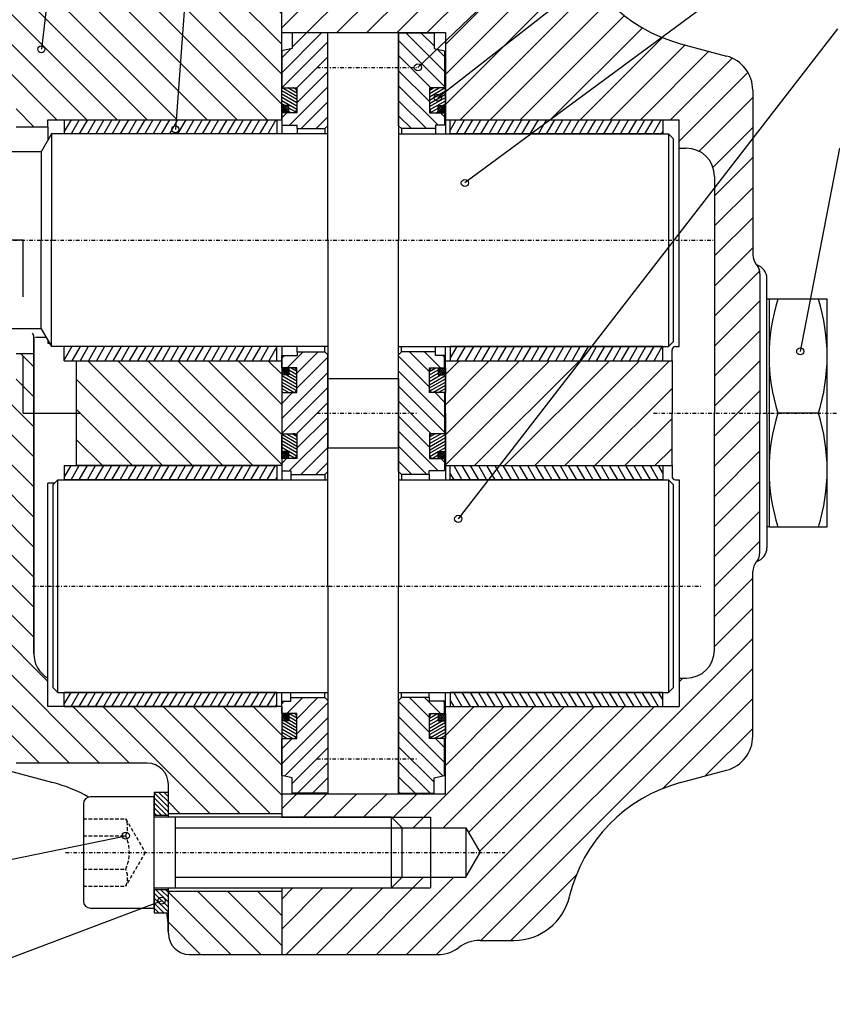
# Model space of a CAD drawing. Extents: x -297 to 297, y -210 to 210.
# Tile 10 of 12: x -21 to 94, y -16 to 123. Entities that reach past the tile are written whole.
import ezdxf

# ---------------------------------------------------------------- set-up
doc = ezdxf.new("R2010")
doc.units = 0
doc.linetypes.add('DASHDOT', pattern=[1, 0.5, -0.25, 0, -0.25])
doc.linetypes.add('DASHED', pattern=[0.75, 0.5, -0.25])
for name, color, linetype in [('AXES', 7, 'CONTINUOUS'), ('CORPS', 7, 'CONTINUOUS'), ('COUPES', 7, 'CONTINUOUS'), ('FLASQU', 7, 'CONTINUOUS'), ('JOINTS', 7, 'CONTINUOUS'), ('LUNETT', 7, 'CONTINUOUS'), ('PALIER', 7, 'CONTINUOUS'), ('ROU_14', 7, 'CONTINUOUS'), ('ROU_15', 7, 'CONTINUOUS'), ('STANDA', 7, 'CONTINUOUS')]:
    doc.layers.add(name, color=color, linetype=linetype)

# ---------------------------------------------------------------- blocks, each defined once
blk = doc.blocks.new('*X1055')
at = {"layer": 'CORPS', "color": 4, "linetype": 'CONTINUOUS'}
for p, q in [((16, 138.95), (21.05, 144)), ((16, 143.19), (16.81, 144)), ((19.29, 138), (25.29, 144)), ((23.53, 138), (29.53, 144)), ((27.77, 138), (33.78, 144)), ((29.47, 135.46), (38.02, 144)), ((19.55, 121.3), (41.15, 142.89)), ((23.79, 121.3), (44.5, 142)), ((28.03, 121.3), (48.74, 142)), ((32.28, 121.3), (52.22, 141.24)), ((36.52, 121.3), (54.67, 139.45)), ((39.1, 119.64), (56.3, 136.83)), ((39.1, 115.4), (57.29, 133.59)), ((39.1, 111.16), (58.59, 130.65)), ((16, 121.99), (24.01, 130)), ((16, 126.23), (19.77, 130)), ((41.18, 109), (60.23, 128.04)), ((45.42, 109), (62.16, 125.73)), ((49.66, 109), (64.39, 123.71)), ((53.91, 109), (66.91, 121.99)), ((58.15, 109), (69.75, 120.6)), ((62.39, 109), (72.95, 119.56)), ((66.63, 109), (76.3, 118.66)), ((70.87, 109), (79.58, 117.7)), ((72.1, 105.99), (81.81, 115.69)), ((74.92, 104.56), (82.5, 112.14)), ((76.88, 102.29), (82.5, 107.9)), ((77.1, 98.26), (82.5, 103.66)), ((77.1, 94.02), (82.5, 99.42)), ((77.1, 89.78), (82.5, 95.18)), ((77.1, 85.54), (82.5, 90.94)), ((77.1, 81.3), (83.48, 87.69)), ((77.1, 77.06), (83.5, 83.46)), ((77.1, 72.82), (83.5, 79.22)), ((77.1, 68.58), (83.5, 74.98)), ((77.1, 64.34), (83.5, 70.74)), ((77.1, 60.1), (83.5, 66.5)), ((77.1, 55.86), (83.5, 62.26)), ((77.1, 51.62), (83.5, 58.02)), ((77.1, 47.38), (83.5, 53.78)), ((77.1, 43.14), (83.5, 49.54)), ((77.1, 38.9), (82.5, 44.3)), ((77.1, 34.66), (82.5, 40.06)), ((37.86, -8.8), (82.5, 35.82)), ((44.1, -6.8), (82.5, 31.58)), ((72.1, 29.67), (72.63, 30.2)), ((69.76, 14.6), (82.5, 27.34)), ((33.62, -8.8), (68.63, 26.2)), ((34.56, 9.1), (51.66, 26.2)), ((38.8, 9.1), (55.91, 26.2)), ((39.1, 17.88), (47.42, 26.2)), ((39.1, 22.12), (43.18, 26.2)), ((42.38, 8.44), (60.15, 26.2)), ((43.93, 5.75), (64.39, 26.2)), ((75.8, 16.41), (82.5, 23.1)), ((16, 11.75), (18.15, 13.9)), ((19.09, 10.6), (22.39, 13.9)), ((23.33, 10.6), (26.63, 13.9)), ((27.57, 10.6), (30.87, 13.9)), ((31.66, 10.44), (35.12, 13.9)), ((25.13, -8.8), (36.04, 2.1)), ((29.37, -8.8), (40.28, 2.1)), ((48.34, -6.8), (57.61, 2.46)), ((16, -5.21), (21.81, 0.6)), ((16, -0.97), (17.57, 0.6)), ((16.65, -8.8), (26.05, 0.6)), ((20.89, -8.8), (30.29, 0.6))]:
    blk.add_line(p, q, dxfattribs=at)
blk = doc.blocks.new('*X1112')
at = {"layer": 'CORPS', "color": 4, "linetype": 'CONTINUOUS'}
for p, q in [((39.1, 60.31), (53.79, 75)), ((39.1, 64.55), (49.55, 75)), ((39.1, 68.79), (45.31, 75)), ((39.1, 73.04), (41.06, 75)), ((43.23, 60.2), (58.03, 75)), ((47.47, 60.2), (62.27, 75)), ((51.72, 60.2), (66.52, 75)), ((55.96, 60.2), (70.76, 75)), ((60.2, 60.2), (71.1, 71.1)), ((64.44, 60.2), (71.1, 66.86)), ((68.68, 60.2), (71.1, 62.62))]:
    blk.add_line(p, q, dxfattribs=at)
blk = doc.blocks.new('*X1555')
at = {"layer": 'LUNETT', "color": 4, "linetype": 'CONTINUOUS'}
for p, q in [((33.54, 121.25), (39, 115.8)), ((35.66, 121.25), (37.5, 119.42)), ((32.5, 120.17), (39, 113.68)), ((37.94, 118.98), (39, 117.92)), ((32.5, 118.05), (37.05, 113.5)), ((32.5, 115.93), (36.86, 111.57)), ((32.5, 113.81), (38.07, 108.25)), ((32.5, 111.69), (36.44, 107.75)), ((38.44, 110), (39, 109.44)), ((32.5, 109.57), (34.32, 107.75)), ((32.5, 75.65), (36.86, 71.29)), ((34.02, 76.25), (36.86, 73.41)), ((36.14, 76.25), (38.4, 74)), ((38.77, 75.75), (39, 75.52)), ((32.5, 73.53), (39, 67.04)), ((32.5, 71.41), (39, 64.92)), ((37.66, 70.5), (39, 69.16)), ((32.5, 69.29), (37.1, 64.7)), ((32.5, 67.17), (36.86, 62.81)), ((32.5, 65.05), (38.11, 59.45)), ((32.5, 62.93), (36.48, 58.95)), ((38.48, 61.2), (39, 60.68)), ((32.5, 60.81), (34.36, 58.95)), ((32.5, 26.89), (36.86, 22.53)), ((34.06, 27.45), (36.86, 24.65)), ((36.18, 27.45), (38.44, 25.2)), ((38.81, 26.95), (39, 26.76)), ((32.5, 24.77), (39, 18.28)), ((32.5, 22.65), (38.76, 16.4)), ((37.7, 21.7), (39, 20.4)), ((32.5, 20.53), (37.5, 15.54)), ((32.5, 18.41), (36.96, 13.95)), ((32.5, 16.29), (34.84, 13.95)), ((32.5, 14.17), (32.72, 13.95))]:
    blk.add_line(p, q, dxfattribs=at)
blk = doc.blocks.new('*X1747')
at = {"layer": 'LUNETT', "color": 4, "linetype": 'CONTINUOUS'}
for p, q in [((16, 115.62), (21.63, 121.25)), ((17.5, 119.24), (19.51, 121.25)), ((16, 113.5), (22.5, 120)), ((16, 117.74), (17.28, 119.02)), ((18.12, 113.5), (22.5, 117.88)), ((18.14, 111.4), (22.5, 115.76)), ((17.11, 108.25), (22.5, 113.64)), ((18.73, 107.75), (22.5, 111.52)), ((16, 109.26), (16.74, 110)), ((20.85, 107.75), (22.5, 109.4)), ((16, 75.34), (16.41, 75.75)), ((16.78, 74), (19.03, 76.25)), ((18.14, 73.24), (21.15, 76.25)), ((18.14, 71.12), (22.5, 75.48)), ((16, 66.86), (22.5, 73.36)), ((16, 64.74), (22.5, 71.24)), ((16, 68.98), (17.52, 70.5)), ((18.08, 64.7), (22.5, 69.12)), ((18.14, 62.64), (22.5, 67)), ((17.07, 59.45), (22.5, 64.88)), ((18.69, 58.95), (22.5, 62.76)), ((16, 60.5), (16.7, 61.2)), ((20.81, 58.95), (22.5, 60.64)), ((16, 26.58), (16.37, 26.95)), ((16.74, 25.2), (18.99, 27.45)), ((18.14, 24.48), (21.11, 27.45)), ((18.14, 22.36), (22.5, 26.72)), ((16, 18.1), (22.5, 24.6)), ((16.38, 16.37), (22.5, 22.48)), ((16, 20.22), (17.48, 21.7)), ((17.5, 15.36), (22.5, 20.36)), ((18.21, 13.95), (22.5, 18.24)), ((20.33, 13.95), (22.5, 16.12)), ((22.45, 13.95), (22.5, 14))]:
    blk.add_line(p, q, dxfattribs=at)
blk = doc.blocks.new('*X2171')
at = {"layer": 'FLASQU', "color": 4, "linetype": 'CONTINUOUS'}
for p, q in [((-82.44, 146), (-64.43, 128)), ((-78.2, 146), (-55.19, 123)), ((-73.95, 146), (-66.47, 138.52)), ((-69.61, 145.9), (-66.6, 142.89)), ((-84.5, 143.82), (-68.67, 128)), ((0.96, 143.2), (6.16, 138)), ((4.4, 144), (10.4, 138)), ((8.64, 144), (14.65, 138)), ((12.89, 144), (16, 140.89)), ((-84.5, 139.58), (-72.91, 128)), ((-0.3, 140.22), (3.24, 136.68)), ((-1.51, 137.19), (1.7, 133.98)), ((-84.5, 135.34), (-77.16, 128)), ((-62.98, 135.03), (-50.94, 123)), ((-58.71, 135), (-46.7, 123)), ((-54.46, 135), (-42.46, 123)), ((-3.09, 134.52), (16, 115.45)), ((-5, 132.19), (16, 111.21)), ((-93.19, 131.31), (-89.88, 128)), ((-89.64, 132), (-85.64, 128)), ((-85.4, 132), (-82.15, 128.75)), ((-45.22, 130), (-27.21, 112)), ((-40.98, 130), (-22.97, 112)), ((-36.74, 130), (-15.73, 109)), ((-7.23, 130.18), (13.97, 109)), ((5.68, 130), (16, 119.69)), ((9.92, 130), (14.1, 125.83)), ((14.17, 130), (16, 128.17)), ((-9.78, 128.5), (9.72, 109)), ((-12.7, 127.18), (5.48, 109)), ((-62, 125.57), (-59.43, 123)), ((-28.49, 126), (-11.49, 109)), ((-24.25, 126), (-7.24, 109)), ((-20.01, 126), (-3, 109)), ((-16.07, 126.3), (1.24, 109)), ((15.53, 124.4), (16, 123.93)), ((-39.5, 120.04), (-37.46, 118)), ((-34.5, 115.04), (-31.75, 112.3)), ((-21.5, 110.53), (-18.97, 108))]:
    blk.add_line(p, q, dxfattribs=at)
blk = doc.blocks.new('*X2223')
at = {"layer": 'FLASQU', "color": 4, "linetype": 'CONTINUOUS'}
for p, q in [((-20.85, 76), (-19, 74.15)), ((-11.37, 75), (3.43, 60.2)), ((-7.13, 75), (7.67, 60.2)), ((-2.89, 75), (11.91, 60.2)), ((1.36, 75), (16, 60.36)), ((5.6, 75), (16, 64.6)), ((9.84, 75), (16, 68.84)), ((14.08, 75), (16, 73.08)), ((-21.5, 72.4), (-19, 69.9)), ((-13, 72.39), (-0.81, 60.2)), ((-33.7, 71.88), (-19, 57.18)), ((-29.58, 72), (-19, 61.42)), ((-25.34, 72), (-19, 65.66)), ((-34.5, 68.44), (-19, 52.94)), ((-13, 68.15), (-5.05, 60.2)), ((-36.31, 66), (-28.3, 57.99)), ((-39.5, 64.95), (-31.84, 57.29)), ((-13, 63.9), (-9.3, 60.2)), ((-61, 61), (-51.02, 51.02)), ((-56.76, 61), (-49.17, 53.41)), ((-52.52, 61), (-45.52, 54)), ((-48.27, 61), (-41.27, 54)), ((-44.03, 61), (-37.03, 54)), ((-39.79, 61), (-33.82, 55.03)), ((-62, 57.76), (-53.4, 49.16)), ((-89.94, 56), (-85.94, 52)), ((-85.69, 56), (-68.33, 38.64)), ((-81.3, 55.85), (-66.59, 41.14)), ((-77.21, 56), (-66.49, 45.28)), ((-72.97, 56), (-65.05, 48.08)), ((-68.73, 56), (-61.73, 49)), ((-64.48, 56), (-57.48, 49)), ((-93.5, 55.32), (-90.18, 52)), ((-24.51, 54.2), (-19, 48.69)), ((-84.5, 50.56), (-71.94, 38)), ((-24.5, 49.95), (-19, 44.45)), ((-84.5, 46.32), (-76.18, 38)), ((-24.5, 45.71), (-19, 40.21)), ((-84.5, 42.08), (-80.42, 38)), ((-25.82, 42.79), (-19, 35.97)), ((-26.5, 39.23), (-17, 29.73)), ((-26.5, 34.98), (-9.72, 18.2)), ((-26.5, 30.74), (-13.96, 18.2)), ((-26.5, 26.5), (-18.2, 18.2)), ((-13.47, 26.2), (-5.47, 18.2)), ((-9.23, 26.2), (5.87, 11.1)), ((-4.99, 26.2), (10.11, 11.1)), ((-0.75, 26.2), (14.35, 11.1)), ((3.49, 26.2), (16, 13.69)), ((7.74, 26.2), (16, 17.94)), ((11.98, 26.2), (16, 22.18)), ((-26.39, 22.15), (-22.55, 18.31)), ((0, 12.73), (1.63, 11.1)), ((0, 0), (8.8, -8.8)), ((4.14, 0.1), (13.04, -8.8)), ((8.38, 0.1), (16, -7.52)), ((12.63, 0.1), (16, -3.27)), ((0, -4.24), (4.56, -8.8))]:
    blk.add_line(p, q, dxfattribs=at)
blk = doc.blocks.new('*X2786')
at = {"layer": 'PALIER', "color": 4, "linetype": 'CONTINUOUS'}
for p, q in [((39.8, 107.51), (40.65, 109)), ((40.66, 107), (41.81, 109)), ((41.82, 107), (42.97, 109)), ((42.98, 107), (44.13, 109)), ((44.13, 107), (45.28, 109)), ((45.29, 107), (46.44, 109)), ((46.45, 107), (47.6, 109)), ((47.61, 107), (48.76, 109)), ((48.76, 107), (49.91, 109)), ((49.92, 107), (51.07, 109)), ((51.08, 107), (52.23, 109)), ((52.24, 107), (53.38, 109)), ((53.39, 107), (54.54, 109)), ((54.55, 107), (55.7, 109)), ((55.71, 107), (56.86, 109)), ((56.86, 107), (58.01, 109)), ((58.02, 107), (59.17, 109)), ((59.18, 107), (60.33, 109)), ((60.34, 107), (61.49, 109)), ((61.49, 107), (62.64, 109)), ((62.65, 107), (63.8, 109)), ((63.81, 107), (64.96, 109)), ((64.97, 107), (66.12, 109)), ((66.12, 107), (67.27, 109)), ((67.28, 107), (68.43, 109)), ((68.44, 107), (69.59, 109)), ((69.6, 107), (69.8, 107.36)), ((39.8, 75.29), (40.78, 77)), ((40.79, 75), (41.94, 77)), ((41.95, 75), (43.1, 77)), ((43.1, 75), (44.25, 77)), ((44.26, 75), (45.41, 77)), ((45.42, 75), (46.57, 77)), ((46.58, 75), (47.72, 77)), ((47.73, 75), (48.88, 77)), ((48.89, 75), (50.04, 77)), ((50.05, 75), (51.2, 77)), ((51.2, 75), (52.35, 77)), ((52.36, 75), (53.51, 77)), ((53.52, 75), (54.67, 77)), ((54.68, 75), (55.83, 77)), ((55.83, 75), (56.98, 77)), ((56.99, 75), (58.14, 77)), ((58.15, 75), (59.3, 77)), ((59.31, 75), (60.46, 77)), ((60.46, 75), (61.61, 77)), ((61.62, 75), (62.77, 77)), ((62.78, 75), (63.93, 77)), ((63.94, 75), (65.09, 77)), ((65.09, 75), (66.24, 77)), ((66.25, 75), (67.4, 77)), ((67.41, 75), (68.56, 77)), ((68.57, 75), (69.71, 77)), ((69.72, 75), (69.8, 75.13))]:
    blk.add_line(p, q, dxfattribs=at)
blk = doc.blocks.new('*X2795')
at = {"layer": 'PALIER', "color": 4, "linetype": 'CONTINUOUS'}
for p, q in [((-13.74, 109), (-14.7, 107.33)), ((-12.58, 109), (-13.73, 107)), ((-11.43, 109), (-12.58, 107)), ((-10.27, 109), (-11.42, 107)), ((-9.11, 109), (-10.26, 107)), ((-7.96, 109), (-9.1, 107)), ((-6.8, 109), (-7.95, 107)), ((-5.64, 109), (-6.79, 107)), ((-4.48, 109), (-5.63, 107)), ((-3.33, 109), (-4.48, 107)), ((-2.17, 109), (-3.32, 107)), ((-1.01, 109), (-2.16, 107)), ((0.15, 109), (-1, 107)), ((1.3, 109), (0.15, 107)), ((2.46, 109), (1.31, 107)), ((3.62, 109), (2.47, 107)), ((4.78, 109), (3.63, 107)), ((5.93, 109), (4.78, 107)), ((7.09, 109), (5.94, 107)), ((8.25, 109), (7.1, 107)), ((9.41, 109), (8.26, 107)), ((10.56, 109), (9.41, 107)), ((11.72, 109), (10.57, 107)), ((12.88, 109), (11.73, 107)), ((14.03, 109), (12.89, 107)), ((15.19, 109), (14.04, 107)), ((15.3, 107.17), (15.2, 107)), ((-13.61, 77), (-14.7, 75.11)), ((-12.46, 77), (-13.61, 75)), ((-11.3, 77), (-12.45, 75)), ((-10.14, 77), (-11.29, 75)), ((-8.99, 77), (-10.13, 75)), ((-7.83, 77), (-8.98, 75)), ((-6.67, 77), (-7.82, 75)), ((-5.51, 77), (-6.66, 75)), ((-4.36, 77), (-5.51, 75)), ((-3.2, 77), (-4.35, 75)), ((-2.04, 77), (-3.19, 75)), ((-0.88, 77), (-2.03, 75)), ((0.27, 77), (-0.88, 75)), ((1.43, 77), (0.28, 75)), ((2.59, 77), (1.44, 75)), ((3.75, 77), (2.6, 75)), ((4.9, 77), (3.75, 75)), ((6.06, 77), (4.91, 75)), ((7.22, 77), (6.07, 75)), ((8.37, 77), (7.23, 75)), ((9.53, 77), (8.38, 75)), ((10.69, 77), (9.54, 75)), ((11.85, 77), (10.7, 75)), ((13, 77), (11.85, 75)), ((14.16, 77), (13.01, 75)), ((15.3, 76.97), (14.17, 75))]:
    blk.add_line(p, q, dxfattribs=at)
blk = doc.blocks.new('*X2820')
at = {"layer": 'PALIER', "color": 4, "linetype": 'CONTINUOUS'}
for p, q in [((-14.7, 58.54), (-13.74, 60.2)), ((-13.74, 58.2), (-12.58, 60.2)), ((-12.58, 58.2), (-11.43, 60.2)), ((-11.43, 58.2), (-10.28, 60.2)), ((-10.28, 58.2), (-9.12, 60.2)), ((-9.12, 58.2), (-7.97, 60.2)), ((-7.97, 58.2), (-6.81, 60.2)), ((-6.81, 58.2), (-5.66, 60.2)), ((-5.66, 58.2), (-4.5, 60.2)), ((-4.5, 58.2), (-3.35, 60.2)), ((-3.35, 58.2), (-2.19, 60.2)), ((-2.19, 58.2), (-1.04, 60.2)), ((-1.04, 58.2), (0.12, 60.2)), ((0.12, 58.2), (1.27, 60.2)), ((1.27, 58.2), (2.43, 60.2)), ((2.43, 58.2), (3.58, 60.2)), ((3.58, 58.2), (4.74, 60.2)), ((4.74, 58.2), (5.89, 60.2)), ((5.89, 58.2), (7.05, 60.2)), ((7.05, 58.2), (8.2, 60.2)), ((8.2, 58.2), (9.35, 60.2)), ((9.35, 58.2), (10.51, 60.2)), ((10.51, 58.2), (11.66, 60.2)), ((11.66, 58.2), (12.82, 60.2)), ((12.82, 58.2), (13.97, 60.2)), ((13.97, 58.2), (15.13, 60.2)), ((15.13, 58.2), (15.3, 58.5)), ((-14.7, 26.54), (-13.74, 28.2)), ((-13.74, 26.2), (-12.59, 28.2)), ((-12.59, 26.2), (-11.43, 28.2)), ((-11.43, 26.2), (-10.28, 28.2)), ((-10.28, 26.2), (-9.12, 28.2)), ((-9.12, 26.2), (-7.97, 28.2)), ((-7.97, 26.2), (-6.81, 28.2)), ((-6.81, 26.2), (-5.66, 28.2)), ((-5.66, 26.2), (-4.5, 28.2)), ((-4.5, 26.2), (-3.35, 28.2)), ((-3.35, 26.2), (-2.19, 28.2)), ((-2.19, 26.2), (-1.04, 28.2)), ((-1.04, 26.2), (0.12, 28.2)), ((0.12, 26.2), (1.27, 28.2)), ((1.27, 26.2), (2.43, 28.2)), ((2.43, 26.2), (3.58, 28.2)), ((3.58, 26.2), (4.73, 28.2)), ((4.73, 26.2), (5.89, 28.2)), ((5.89, 26.2), (7.04, 28.2)), ((7.04, 26.2), (8.2, 28.2)), ((8.2, 26.2), (9.35, 28.2)), ((9.35, 26.2), (10.51, 28.2)), ((10.51, 26.2), (11.66, 28.2)), ((11.66, 26.2), (12.82, 28.2)), ((12.82, 26.2), (13.97, 28.2)), ((13.97, 26.2), (15.13, 28.2)), ((15.13, 26.2), (15.3, 26.5))]:
    blk.add_line(p, q, dxfattribs=at)
blk = doc.blocks.new('*X2829')
at = {"layer": 'PALIER', "color": 4, "linetype": 'CONTINUOUS'}
for p, q in [((40.3, 60.2), (41.45, 58.2)), ((41.45, 60.2), (42.61, 58.2)), ((42.61, 60.2), (43.76, 58.2)), ((43.76, 60.2), (44.92, 58.2)), ((44.92, 60.2), (46.07, 58.2)), ((46.07, 60.2), (47.23, 58.2)), ((47.23, 60.2), (48.38, 58.2)), ((48.38, 60.2), (49.53, 58.2)), ((49.53, 60.2), (50.69, 58.2)), ((50.69, 60.2), (51.84, 58.2)), ((51.84, 60.2), (53, 58.2)), ((53, 60.2), (54.15, 58.2)), ((54.15, 60.2), (55.31, 58.2)), ((55.31, 60.2), (56.46, 58.2)), ((56.46, 60.2), (57.62, 58.2)), ((57.62, 60.2), (58.77, 58.2)), ((58.77, 60.2), (59.93, 58.2)), ((59.93, 60.2), (61.08, 58.2)), ((61.08, 60.2), (62.24, 58.2)), ((62.24, 60.2), (63.39, 58.2)), ((63.39, 60.2), (64.55, 58.2)), ((64.55, 60.2), (65.7, 58.2)), ((65.7, 60.2), (66.85, 58.2)), ((66.85, 60.2), (68.01, 58.2)), ((68.01, 60.2), (69.16, 58.2)), ((69.16, 60.2), (69.8, 59.1)), ((39.8, 59.06), (40.3, 58.2)), ((40.3, 28.2), (41.45, 26.2)), ((41.45, 28.2), (42.61, 26.2)), ((42.61, 28.2), (43.76, 26.2)), ((43.76, 28.2), (44.92, 26.2)), ((44.92, 28.2), (46.07, 26.2)), ((46.07, 28.2), (47.23, 26.2)), ((47.23, 28.2), (48.38, 26.2)), ((48.38, 28.2), (49.54, 26.2)), ((49.54, 28.2), (50.69, 26.2)), ((50.69, 28.2), (51.84, 26.2)), ((51.84, 28.2), (53, 26.2)), ((53, 28.2), (54.15, 26.2)), ((54.15, 28.2), (55.31, 26.2)), ((55.31, 28.2), (56.46, 26.2)), ((56.46, 28.2), (57.62, 26.2)), ((57.62, 28.2), (58.77, 26.2)), ((58.77, 28.2), (59.93, 26.2)), ((59.93, 28.2), (61.08, 26.2)), ((61.08, 28.2), (62.24, 26.2)), ((62.24, 28.2), (63.39, 26.2)), ((63.39, 28.2), (64.55, 26.2)), ((64.55, 28.2), (65.7, 26.2)), ((65.7, 28.2), (66.86, 26.2)), ((66.86, 28.2), (68.01, 26.2)), ((68.01, 28.2), (69.16, 26.2)), ((69.16, 28.2), (69.8, 27.1)), ((39.8, 27.06), (40.3, 26.2))]:
    blk.add_line(p, q, dxfattribs=at)
blk = doc.blocks.new('*X3346')
at = {"layer": 'JOINTS', "color": 4, "linetype": 'CONTINUOUS'}
for p, q in [((36.86, 112.24), (39.03, 113.5)), ((36.86, 112.7), (38.24, 113.5)), ((36.86, 111.78), (39.1, 113.08)), ((36.86, 111.32), (39.1, 112.61)), ((36.9, 113.19), (37.44, 113.5)), ((36.86, 110.86), (39.1, 112.15)), ((36.87, 110.4), (39.1, 111.69)), ((38.7, 111), (39.1, 111.23)), ((37.1, 110.07), (38.1, 110.65)), ((37.77, 110), (38.1, 110.19))]:
    blk.add_line(p, q, dxfattribs=at)
blk = doc.blocks.new('*X3355')
at = {"layer": 'JOINTS', "color": 4, "linetype": 'CONTINUOUS'}
for p, q in [((38.1, 110.28), (38.52, 111)), ((38.1, 110.67), (38.29, 111)), ((38.16, 110), (38.75, 111)), ((38.39, 110), (38.98, 111)), ((38.62, 110), (39.1, 110.82)), ((38.85, 110), (39.1, 110.43)), ((39.08, 110), (39.1, 110.04))]:
    blk.add_line(p, q, dxfattribs=at)
blk = doc.blocks.new('*X3370')
at = {"layer": 'JOINTS', "color": 4, "linetype": 'CONTINUOUS'}
for p, q in [((18.14, 111.84), (16, 113.08)), ((18.14, 111.38), (16, 112.62)), ((18.14, 112.3), (16.07, 113.5)), ((18.14, 112.76), (16.87, 113.5)), ((18.06, 113.27), (17.67, 113.5)), ((18.14, 110.92), (16, 112.15)), ((18.14, 110.46), (16, 111.69)), ((16.4, 111), (16, 111.23)), ((17.95, 110.11), (17, 110.65)), ((17.33, 110), (17, 110.19))]:
    blk.add_line(p, q, dxfattribs=at)
blk = doc.blocks.new('*X3379')
at = {"layer": 'JOINTS', "color": 4, "linetype": 'CONTINUOUS'}
for p, q in [((16.53, 110), (16, 110.89)), ((16.3, 110), (16, 110.51)), ((16.07, 110), (16, 110.12)), ((16.76, 110), (16.17, 111)), ((16.98, 110), (16.4, 111)), ((17, 110.36), (16.62, 111)), ((17, 110.75), (16.85, 111))]:
    blk.add_line(p, q, dxfattribs=at)
blk = doc.blocks.new('*X3404')
at = {"layer": 'JOINTS', "color": 4, "linetype": 'CONTINUOUS'}
for p, q in [((36.86, 73.47), (37.78, 74)), ((36.86, 73.01), (38.1, 73.72)), ((36.86, 72.54), (38.1, 73.26)), ((36.86, 72.08), (38.45, 73)), ((36.86, 71.62), (39.1, 72.92)), ((36.86, 71.16), (39.1, 72.45)), ((36.93, 70.74), (39.1, 71.99)), ((37.32, 70.5), (39.1, 71.53)), ((38.11, 70.5), (39.1, 71.07)), ((38.91, 70.5), (39.1, 70.61))]:
    blk.add_line(p, q, dxfattribs=at)
blk = doc.blocks.new('*X3413')
at = {"layer": 'JOINTS', "color": 4, "linetype": 'CONTINUOUS'}
for p, q in [((38.1, 73.1), (38.62, 74)), ((38.1, 73.5), (38.39, 74)), ((38.1, 73.9), (38.16, 74)), ((38.27, 73), (38.85, 74)), ((38.5, 73), (39.08, 74)), ((38.73, 73), (39.1, 73.63)), ((38.97, 73), (39.1, 73.23))]:
    blk.add_line(p, q, dxfattribs=at)
blk = doc.blocks.new('*X3418')
at = {"layer": 'JOINTS', "color": 4, "linetype": 'CONTINUOUS'}
for p, q in [((17, 73.72), (18.14, 73.07)), ((17.32, 74), (18.14, 73.53)), ((16, 72.92), (18.14, 71.68)), ((16, 72.46), (18.14, 71.22)), ((16.66, 73), (18.14, 72.14)), ((17, 73.26), (18.14, 72.6)), ((16, 71.99), (18.09, 70.79)), ((16, 71.53), (17.76, 70.52)), ((16, 71.07), (16.99, 70.5)), ((16, 70.61), (16.19, 70.5))]:
    blk.add_line(p, q, dxfattribs=at)
blk = doc.blocks.new('*X3427')
at = {"layer": 'JOINTS', "color": 4, "linetype": 'CONTINUOUS'}
for p, q in [((16, 73.74), (16.43, 73)), ((16.08, 74), (16.66, 73)), ((16.31, 74), (16.89, 73)), ((16.54, 74), (17, 73.21)), ((16.77, 74), (17, 73.61)), ((16, 73.34), (16.2, 73))]:
    blk.add_line(p, q, dxfattribs=at)
blk = doc.blocks.new('*X3462')
at = {"layer": 'JOINTS', "color": 4, "linetype": 'CONTINUOUS'}
for p, q in [((36.86, 63.77), (38.46, 64.7)), ((36.86, 64.24), (37.66, 64.7)), ((36.86, 63.31), (39.1, 64.61)), ((36.86, 62.85), (39.1, 64.15)), ((36.86, 62.39), (39.1, 63.68)), ((36.86, 61.93), (39.1, 63.22)), ((38.13, 62.2), (39.1, 62.76)), ((36.91, 61.49), (38.1, 62.18)), ((37.23, 61.22), (38.1, 61.72)), ((38, 61.2), (38.1, 61.26)), ((38.93, 62.2), (39.1, 62.3))]:
    blk.add_line(p, q, dxfattribs=at)
blk = doc.blocks.new('*X3471')
at = {"layer": 'JOINTS', "color": 4, "linetype": 'CONTINUOUS'}
for p, q in [((38.1, 61.52), (38.49, 62.2)), ((38.1, 61.92), (38.26, 62.2)), ((38.15, 61.2), (38.72, 62.2)), ((38.38, 61.2), (38.95, 62.2)), ((38.61, 61.2), (39.1, 62.05)), ((38.84, 61.2), (39.1, 61.65)), ((39.07, 61.2), (39.1, 61.25))]:
    blk.add_line(p, q, dxfattribs=at)
blk = doc.blocks.new('*X3486')
at = {"layer": 'JOINTS', "color": 4, "linetype": 'CONTINUOUS'}
for p, q in [((18.14, 63.37), (16, 64.61)), ((18.14, 62.91), (16, 64.15)), ((18.14, 63.83), (16.64, 64.7)), ((18.13, 64.3), (17.44, 64.7)), ((18.14, 62.45), (16, 63.69)), ((18.14, 61.99), (16, 63.22)), ((16.97, 62.2), (16, 62.76)), ((16.17, 62.2), (16, 62.3)), ((18.11, 61.54), (17, 62.18)), ((17.83, 61.24), (17, 61.72)), ((17.11, 61.2), (17, 61.26))]:
    blk.add_line(p, q, dxfattribs=at)
blk = doc.blocks.new('*X3495')
at = {"layer": 'JOINTS', "color": 4, "linetype": 'CONTINUOUS'}
for p, q in [((16.56, 61.2), (16, 62.16)), ((16.32, 61.2), (16, 61.76)), ((16.09, 61.2), (16, 61.36)), ((16.79, 61.2), (16.21, 62.2)), ((17, 61.23), (16.44, 62.2)), ((17, 61.63), (16.67, 62.2)), ((17, 62.03), (16.9, 62.2))]:
    blk.add_line(p, q, dxfattribs=at)
blk = doc.blocks.new('*X3500')
at = {"layer": 'JOINTS', "color": 4, "linetype": 'CONTINUOUS'}
for p, q in [((38.1, 24.39), (38.57, 25.2)), ((38.1, 24.79), (38.34, 25.2)), ((38.1, 25.19), (38.11, 25.2)), ((38.22, 24.2), (38.8, 25.2)), ((38.45, 24.2), (39.03, 25.2)), ((38.68, 24.2), (39.1, 24.92)), ((38.92, 24.2), (39.1, 24.52))]:
    blk.add_line(p, q, dxfattribs=at)
blk = doc.blocks.new('*X3505')
at = {"layer": 'JOINTS', "color": 4, "linetype": 'CONTINUOUS'}
for p, q in [((36.86, 24.54), (38.01, 25.2)), ((36.86, 24.08), (38.1, 24.79)), ((36.86, 23.61), (38.1, 24.33)), ((36.86, 23.15), (38.67, 24.2)), ((36.86, 22.69), (39.1, 23.99)), ((36.86, 22.23), (39.1, 23.52)), ((37, 21.85), (39.1, 23.06)), ((37.54, 21.7), (39.1, 22.6)), ((38.34, 21.7), (39.1, 22.14))]:
    blk.add_line(p, q, dxfattribs=at)
blk = doc.blocks.new('*X3514')
at = {"layer": 'JOINTS', "color": 4, "linetype": 'CONTINUOUS'}
for p, q in [((16, 25.03), (16.48, 24.2)), ((16.13, 25.2), (16.71, 24.2)), ((16.36, 25.2), (16.94, 24.2)), ((16.59, 25.2), (17, 24.49)), ((16.82, 25.2), (17, 24.89)), ((16, 24.63), (16.25, 24.2)), ((16, 24.23), (16.02, 24.2))]:
    blk.add_line(p, q, dxfattribs=at)
blk = doc.blocks.new('*X3519')
at = {"layer": 'JOINTS', "color": 4, "linetype": 'CONTINUOUS'}
for p, q in [((17.1, 25.2), (18.14, 24.6)), ((16, 23.99), (18.14, 22.75)), ((16.43, 24.2), (18.14, 23.21)), ((17, 24.79), (18.14, 24.13)), ((17, 24.33), (18.14, 23.67)), ((16, 23.53), (18.14, 22.29)), ((16, 23.06), (18.03, 21.89)), ((16, 22.6), (17.56, 21.7)), ((16, 22.14), (16.76, 21.7))]:
    blk.add_line(p, q, dxfattribs=at)
blk = doc.blocks.new('*X3802')
at = {"layer": 'STANDA', "color": 4, "linetype": 'CONTINUOUS'}
for p, q in [((-2, 14.02), (0, 12.02)), ((-1.37, 14.1), (0, 12.73)), ((-0.66, 14.1), (0, 13.44)), ((-2, 13.32), (0, 11.31)), ((-2, 12.61), (-0.24, 10.85)), ((-2, 11.9), (-0.95, 10.85)), ((-2, 11.19), (-1.66, 10.85)), ((-1.76, 0.35), (0, -1.41)), ((-1.06, 0.35), (0, -0.71)), ((-0.35, 0.35), (0, 0)), ((-2, -0.12), (0, -2.12)), ((-2, -0.83), (0, -2.83)), ((-2, -1.54), (-0.64, -2.9)), ((-2, -2.24), (-1.34, -2.9))]:
    blk.add_line(p, q, dxfattribs=at)

msp = doc.modelspace()

# ---------------------------------------------------------------- linework, layer by layer
at = {"layer": 'AXES', "color": 2, "linetype": 'DASHDOT'}
for p, q in [((20.963, 116.4), (35.222, 116.4)), ((-140.64, 92), (77.207, 92)), ((20.963, 67.6), (35.222, 67.6)), ((68.5, 67.6), (94.5, 67.6)), ((-19.173, 43.2), (75.359, 43.2)), ((20.963, 18.8), (35.222, 18.8)), ((-14.5, 5.6001), (47.5, 5.6002))]:
    msp.add_line(p, q, dxfattribs=at)
at = {"layer": 'CORPS', "color": 2, "linetype": 'CONTINUOUS'}
for p, q in [((16, 121.3), (16, 130)), ((16, 121.3), (39.1, 121.3)), ((39.1, 121.3), (39.1, 109)), ((72.306, 119.73), (78.794, 117.99)), ((82.5, 113.16), (82.5, 89.923)), ((39.1, 109), (39.1, 107)), ((39.1, 109), (72.1, 109)), ((72.1, 105), (72.1, 109)), ((72.1, 105), (73.1, 105)), ((72.1, 77), (72.1, 105)), ((77.1, 101), (77.1, 67.6)), ((83.5, 87.277), (83.5, 67.6)), ((83.5, 87.277), (83.5, 67.6)), ((84.5, 67.6), (84.5, 86.6)), ((39.1, 75), (39.1, 77)), ((71.1, 75), (71.1, 76.5)), ((71.6, 77), (72.1, 77)), ((39.1, 67.6), (39.1, 75)), ((39.1, 75), (71.1, 75)), ((71.1, 75), (71.1, 67.6)), ((39.1, 67.6), (39.1, 60.2)), ((71.1, 60.2), (71.1, 67.6)), ((77.1, 34.2), (77.1, 67.6)), ((83.5, 47.923), (83.5, 67.6)), ((83.5, 47.923), (83.5, 67.6)), ((84.5, 67.6), (84.5, 48.6)), ((39.1, 60.2), (39.1, 58.2)), ((39.1, 60.2), (71.1, 60.2)), ((71.1, 60.2), (71.1, 58.7)), ((71.6, 58.2), (72.1, 58.2)), ((72.1, 58.2), (72.1, 30.2)), ((82.5, 22.037), (82.5, 45.277)), ((72.1, 30.2), (72.1, 26.2)), ((72.1, 30.2), (73.1, 30.2)), ((39.1, 26.2), (39.1, 28.2)), ((39.1, 13.9), (39.1, 26.2)), ((39.1, 26.2), (72.1, 26.2)), ((72.306, 15.469), (78.794, 17.207)), ((16, 13.9), (39.1, 13.9)), ((16, 13.9), (16, 10.6)), ((37, 10.6), (37, 0.6001)), ((33, 9.1001), (42, 9.1001)), ((42, 9.1001), (42, 2.1001)), ((42, 9.1001), (44.021, 5.6001)), ((42, 2.1001), (44.021, 5.6001)), ((33, 2.1001), (42, 2.1001)), ((16, 0.6001), (16, -8.8)), ((44, -6.8), (48.824, -6.8)), ((16, -8.8), (38, -8.8))]:
    msp.add_line(p, q, dxfattribs=at)
at = {"layer": 'CORPS', "color": 7, "linetype": 'CONTINUOUS'}
for p, q in [((16, 10.6), (31.5, 10.6)), ((31.5, 10.6), (37, 10.6)), ((31.5, 10.6), (33, 9.1001)), ((33, 2.1001), (31.5, 0.6001)), ((16, 0.6001), (31.5, 0.6001)), ((31.5, 0.6001), (37, 0.6001))]:
    msp.add_line(p, q, dxfattribs=at)
at = {"layer": 'CORPS', "color": 2, "linetype": 'CONTINUOUS'}
for centre, radius, start, end in [((78, 140.98), 22.0001, -166.542354, -105.0002), ((77.5, 113.16), 5, 0, 75.002154), ((73.1, 101), 4, 0, 90), ((84.5, 89.923), 2, 180, -138.587706), ((82.5, 86.6), 2, 0, 73.468166), ((81.5, 87.277), 2, 0, 38.319751), ((71.6, 76.5), 0.5, 90, 180), ((71.6, 58.7), 0.5, 180, -90), ((82.5, 48.6), 1.9997, -73.468166, 0), ((81.5, 47.923), 1.9998, -38.319751, 0), ((84.5, 45.277), 2.0001, 138.587706, 180), ((73.1, 34.2), 4, -90, 0), ((77.5, 22.037), 5.0003, -75.002154, 0), ((78, -5.7818), 22.0004, 104.999661, 166.542354), ((48.824, 1.2), 8, -90, -13.458125), ((44, -11.8), 5, 90, 126.869898), ((38, -3.8), 5, -90, -53.130102)]:
    msp.add_arc(centre, radius, start, end, dxfattribs=at)
at = {"layer": 'COUPES', "color": 7, "linetype": 'CONTINUOUS'}
for p, q in [((-13.469, 155.98), (-17.925, 118.95)), ((4.5346, 155.98), (0.9876, 107.65)), ((76.512, 155.87), (35.222, 116.4)), ((94.471, 156.08), (38.039, 112.12)), ((94.586, 139.02), (41.858, 100.08)), ((94.451, 121.85), (40.914, 52.682)), ((94.72, 104.99), (89.2, 76.318)), ((-39.566, 1.0165), (-6.0069, 7.9752)), ((-39.615, -15.823), (-0.9596, -1.2007))]:
    msp.add_line(p, q, dxfattribs=at)
at = {"layer": 'COUPES', "color": 2, "linetype": 'CONTINUOUS'}
for p, q in [((-20.5, 92), (-28.5, 92)), ((-20.5, 84), (-20.5, 92)), ((-20.5, 67.6), (-20.5, 75.6)), ((-20.5, 67.6), (-12.5, 67.6))]:
    msp.add_line(p, q, dxfattribs=at)
at = {"layer": 'COUPES', "color": 7, "linetype": 'CONTINUOUS'}
for centre in [(-17.925, 118.95), (35.222, 116.4), (38.039, 112.12), (0.9876, 107.65), (41.858, 100.08), (89.2, 76.318), (40.914, 52.682), (-6.0069, 7.9752), (-0.9596, -1.2007)]:
    msp.add_circle(centre, 0.5, dxfattribs=at)
at = {"layer": 'FLASQU', "color": 2, "linetype": 'CONTINUOUS'}
for p, q in [((16, 109), (16, 124.4)), ((-17, 108), (-17, 109)), ((-17, 109), (16, 109)), ((16, 109), (16, 107)), ((-21.5, 108), (-17, 108)), ((-17, 108), (-17, 106.13)), ((-19, 78.314), (-19, 76)), ((-19, 76), (-19, 78.314)), ((-17, 77.866), (-17, 77.488)), ((-17, 77.488), (-16.781, 77.488)), ((16, 77), (16, 75)), ((-21.5, 76), (-19, 76)), ((-19, 76), (-19, 33.664)), ((-19, 33.664), (-19, 76)), ((-13, 75), (-13, 60.2)), ((-13, 75), (16, 75)), ((16, 75), (16, 60.2)), ((16, 60.2), (-13, 60.2)), ((16, 60.2), (16, 58.2)), ((-17, 30.2), (-17, 57.712)), ((-16.088, 57.712), (-17, 57.712)), ((-17, 26.2), (-17, 30.2)), ((16, 26.2), (16, 28.2)), ((16, 26.2), (-17, 26.2)), ((16, 26.2), (16, 11.1)), ((-3, 18.2), (-21.5, 18.2)), ((-22.794, 17.207), (-16.306, 15.469)), ((0, 11.1), (0, 15.2)), ((0, 10.6), (0, 11.1)), ((0, 11.1), (16, 11.1)), ((16, 11.1), (16, 10.6)), ((0, 0.1002), (0, 0.6002)), ((0, -5.7818), (0, 0.1002)), ((16, 0.1002), (0, 0.1002)), ((16, 0.6002), (16, 0.1002)), ((16, 0.1002), (16, -8.8)), ((3, -8.8), (16, -8.8))]:
    msp.add_line(p, q, dxfattribs=at)
at = {"layer": 'FLASQU', "color": 7, "linetype": 'CONTINUOUS'}
msp.add_line((-18.754, 78.314), (-17.258, 78.314), dxfattribs=at)
at = {"layer": 'FLASQU', "color": 2, "linetype": 'CONTINUOUS'}
for centre, radius, start, end in [((-20, 78.314), 1, 0, 33.99204), ((-15, 33.664), 4, 180, -120.000728), ((-3, 15.2), 3, 0, 90), ((-22, -5.7818), 22.0001, 60.770097, 75.000339), ((-22, -5.7818), 22, 0, 7.527386), ((3, -5.8), 3, 180, -90)]:
    msp.add_arc(centre, radius, start, end, dxfattribs=at)
at = {"layer": 'JOINTS', "color": 2, "linetype": 'CONTINUOUS'}
for p, q in [((16, 111), (16, 113.5)), ((16, 113.5), (17.64, 113.5)), ((18.14, 113), (18.14, 110.5)), ((36.86, 113), (36.86, 110.5)), ((39.1, 113.5), (37.36, 113.5)), ((39.1, 111), (39.1, 113.5)), ((17, 111), (16, 111)), ((16, 110), (16, 111)), ((17, 110), (16, 110)), ((17, 110), (17, 111)), ((17.64, 110), (17, 110)), ((37.36, 110), (38.1, 110)), ((38.1, 110), (38.1, 111)), ((38.1, 111), (39.1, 111)), ((38.1, 110), (39.1, 110)), ((39.1, 110), (39.1, 111)), ((17, 74), (16, 74)), ((16, 74), (16, 73)), ((17, 74), (17, 73)), ((17.64, 74), (17, 74)), ((37.36, 74), (38.1, 74)), ((38.1, 74), (38.1, 73)), ((38.1, 74), (39.1, 74)), ((39.1, 74), (39.1, 73)), ((17, 73), (16, 73)), ((16, 73), (16, 70.5)), ((18.14, 71), (18.14, 73.5)), ((36.86, 71), (36.86, 73.5)), ((38.1, 73), (39.1, 73)), ((39.1, 73), (39.1, 70.5)), ((16, 70.5), (17.64, 70.5)), ((39.1, 70.5), (37.36, 70.5)), ((16, 62.2), (16, 64.7)), ((16, 64.7), (17.64, 64.7)), ((18.14, 64.2), (18.14, 61.7)), ((36.86, 64.2), (36.86, 61.7)), ((39.1, 64.7), (37.36, 64.7)), ((39.1, 62.2), (39.1, 64.7)), ((17, 62.2), (16, 62.2)), ((16, 61.2), (16, 62.2)), ((17, 61.2), (16, 61.2)), ((17, 61.2), (17, 62.2)), ((17.64, 61.2), (17, 61.2)), ((37.36, 61.2), (38.1, 61.2)), ((38.1, 61.2), (38.1, 62.2)), ((38.1, 62.2), (39.1, 62.2)), ((38.1, 61.2), (39.1, 61.2)), ((39.1, 61.2), (39.1, 62.2)), ((17, 25.2), (16, 25.2)), ((16, 25.2), (16, 24.2)), ((17, 25.2), (17, 24.2)), ((17.64, 25.2), (17, 25.2)), ((37.36, 25.2), (38.1, 25.2)), ((38.1, 25.2), (38.1, 24.2)), ((38.1, 25.2), (39.1, 25.2)), ((39.1, 25.2), (39.1, 24.2)), ((17, 24.2), (16, 24.2)), ((16, 24.2), (16, 21.7)), ((18.14, 22.2), (18.14, 24.7)), ((36.86, 22.2), (36.86, 24.7)), ((38.1, 24.2), (39.1, 24.2)), ((39.1, 24.2), (39.1, 21.7)), ((16, 21.7), (17.64, 21.7)), ((39.1, 21.7), (37.36, 21.7))]:
    msp.add_line(p, q, dxfattribs=at)
for centre, start, end in [((17.64, 113), 0, 90), ((37.36, 113), 90, 180), ((17.64, 110.5), -90, 0), ((37.36, 110.5), 180, -90), ((17.64, 73.5), 0, 90), ((37.36, 73.5), 90, 180), ((17.64, 71), -90, 0), ((37.36, 71), 180, -90), ((17.64, 64.2), 0, 90), ((37.36, 64.2), 90, 180), ((17.64, 61.7), -90, 0), ((37.36, 61.7), 180, -90), ((17.64, 24.7), 0, 90), ((37.36, 24.7), 90, 180), ((17.64, 22.2), -90, 0), ((37.36, 22.2), 180, -90)]:
    msp.add_arc(centre, 0.5, start, end, dxfattribs=at)
at = {"layer": 'LUNETT', "color": 2, "linetype": 'CONTINUOUS'}
for p, q in [((22.5, 121.25), (17.5, 121.25)), ((17.5, 121.25), (17.5, 119.07)), ((22.5, 108.15), (22.5, 121.25)), ((32.5, 121.25), (37.5, 121.25)), ((32.5, 108.15), (32.5, 121.25)), ((37.5, 121.25), (37.5, 119.07)), ((17.5, 119.07), (16, 118.75)), ((16, 118.75), (16, 113.5)), ((37.5, 119.07), (39, 118.75)), ((39, 118.75), (39, 113.5)), ((16, 113.5), (18.14, 113.5)), ((18.14, 113.5), (18.14, 110)), ((39, 113.5), (36.86, 113.5)), ((36.86, 113.5), (36.86, 110)), ((18.14, 110), (16, 110)), ((16, 110), (16, 108.25)), ((36.86, 110), (39, 110)), ((39, 110), (39, 108.25)), ((16, 108.25), (18.2, 108.25)), ((18.2, 107.75), (18.2, 108.25)), ((18.2, 107.75), (22.1, 107.75)), ((18.2, 107.75), (18.2, 107)), ((22.1, 107.75), (22.5, 108.15)), ((22.1, 107.75), (22.1, 107)), ((32.9, 107.75), (32.5, 108.15)), ((37.7, 107.75), (32.9, 107.75)), ((32.9, 107.75), (32.9, 107)), ((39, 108.25), (37.7, 108.25)), ((37.7, 108.25), (37.7, 107.75)), ((37.7, 107.75), (37.7, 107)), ((18.2, 76.25), (18.2, 77)), ((22.1, 76.25), (22.1, 77)), ((32.9, 76.25), (32.9, 77)), ((37.7, 76.25), (37.7, 77)), ((16, 74), (16, 75.75)), ((16, 75.75), (18.2, 75.75)), ((18.2, 76.25), (22.1, 76.25)), ((18.2, 76.25), (18.2, 75.75)), ((22.1, 76.25), (22.5, 75.85)), ((22.5, 59.35), (22.5, 75.85)), ((32.9, 76.25), (32.5, 75.85)), ((32.5, 59.35), (32.5, 75.85)), ((37.7, 76.25), (32.9, 76.25)), ((37.7, 75.75), (37.7, 76.25)), ((39, 75.75), (37.7, 75.75)), ((39, 74), (39, 75.75)), ((18.14, 74), (16, 74)), ((18.14, 70.5), (18.14, 74)), ((36.86, 70.5), (36.86, 74)), ((36.86, 74), (39, 74)), ((16, 70.5), (18.14, 70.5)), ((16, 70.5), (16, 64.7)), ((39, 70.5), (36.86, 70.5)), ((39, 70.5), (39, 64.7)), ((16, 64.7), (18.14, 64.7)), ((18.14, 64.7), (18.14, 61.2)), ((39, 64.7), (36.86, 64.7)), ((36.86, 64.7), (36.86, 61.2)), ((18.14, 61.2), (16, 61.2)), ((16, 61.2), (16, 59.45)), ((36.86, 61.2), (39, 61.2)), ((39, 61.2), (39, 59.45)), ((16, 59.45), (17.3, 59.45)), ((17.3, 59.45), (17.3, 58.95)), ((17.3, 58.95), (22.1, 58.95)), ((17.3, 58.95), (17.3, 58.2)), ((22.1, 58.95), (22.5, 59.35)), ((22.1, 58.95), (22.1, 58.2)), ((32.9, 58.95), (32.5, 59.35)), ((36.8, 58.95), (32.9, 58.95)), ((32.9, 58.95), (32.9, 58.2)), ((36.8, 58.95), (36.8, 59.45)), ((39, 59.45), (36.8, 59.45)), ((36.8, 58.95), (36.8, 58.2)), ((17.3, 27.45), (17.3, 28.2)), ((22.1, 27.45), (22.1, 28.2)), ((32.9, 27.45), (32.9, 28.2)), ((36.8, 27.45), (36.8, 28.2)), ((16, 25.2), (16, 26.95)), ((16, 26.95), (17.3, 26.95)), ((17.3, 26.95), (17.3, 27.45)), ((17.3, 27.45), (22.1, 27.45)), ((22.1, 27.45), (22.5, 27.05)), ((22.5, 27.05), (22.5, 13.95)), ((32.9, 27.45), (32.5, 27.05)), ((32.5, 27.05), (32.5, 13.95)), ((36.8, 27.45), (32.9, 27.45)), ((36.8, 27.45), (36.8, 26.95)), ((39, 26.95), (36.8, 26.95)), ((39, 25.2), (39, 26.95)), ((18.14, 25.2), (16, 25.2)), ((18.14, 21.7), (18.14, 25.2)), ((36.86, 21.7), (36.86, 25.2)), ((36.86, 25.2), (39, 25.2)), ((16, 16.45), (16, 21.7)), ((16, 21.7), (18.14, 21.7)), ((39, 21.7), (36.86, 21.7)), ((39, 16.45), (39, 21.7)), ((17.5, 16.131), (16, 16.45)), ((17.5, 13.95), (17.5, 16.131)), ((37.5, 16.131), (39, 16.45)), ((37.5, 13.95), (37.5, 16.131)), ((22.5, 13.95), (17.5, 13.95)), ((32.5, 13.95), (37.5, 13.95))]:
    msp.add_line(p, q, dxfattribs=at)
at = {"layer": 'PALIER', "color": 2, "linetype": 'CONTINUOUS'}
for p, q in [((-14.7, 109), (-14.7, 107)), ((-14.7, 109), (15.3, 109)), ((15.3, 109), (15.3, 107)), ((39.8, 109), (69.8, 109)), ((39.8, 107), (39.8, 109)), ((69.8, 109), (69.8, 107)), ((15.3, 107), (-14.7, 107)), ((69.8, 107), (39.8, 107)), ((-14.7, 75), (-14.7, 77)), ((15.3, 77), (-14.7, 77)), ((15.3, 75), (15.3, 77)), ((69.8, 77), (39.8, 77)), ((39.8, 77), (39.8, 75)), ((69.8, 75), (69.8, 77)), ((-14.7, 75), (15.3, 75)), ((39.8, 75), (69.8, 75)), ((-14.7, 60.2), (-14.7, 58.2)), ((-14.7, 60.2), (15.3, 60.2)), ((15.3, 60.2), (15.3, 58.2)), ((39.8, 60.2), (69.8, 60.2)), ((39.8, 58.2), (39.8, 60.2)), ((69.8, 60.2), (69.8, 58.2)), ((15.3, 58.2), (-14.7, 58.2)), ((69.8, 58.2), (39.8, 58.2)), ((-14.7, 26.2), (-14.7, 28.2)), ((15.3, 28.2), (-14.7, 28.2)), ((15.3, 26.2), (15.3, 28.2)), ((69.8, 28.2), (39.8, 28.2)), ((39.8, 28.2), (39.8, 26.2)), ((69.8, 26.2), (69.8, 28.2)), ((-14.7, 26.2), (15.3, 26.2)), ((39.8, 26.2), (69.8, 26.2))]:
    msp.add_line(p, q, dxfattribs=at)
at = {"layer": 'ROU_14', "color": 2, "linetype": 'CONTINUOUS'}
for p, q in [((22.5, 92), (22.5, 121.3)), ((22.5, 121.3), (32.5, 121.3)), ((32.5, 121.3), (32.5, 92)), ((-16.5, 107), (-17.943, 104.5)), ((22.5, 107), (-16.5, 107)), ((-16.5, 107), (-16.5, 92)), ((32.5, 107), (70.6, 107)), ((70.6, 107), (71.3, 106.3)), ((70.6, 107), (70.6, 77)), ((71.3, 77.7), (71.3, 106.3)), ((-17.943, 104.5), (-31.5, 104.5)), ((-17.943, 104.5), (-17.943, 92)), ((-17.943, 79.5), (-17.943, 92)), ((-16.5, 77), (-16.5, 92)), ((22.5, 92), (22.5, 62.7)), ((32.5, 62.7), (32.5, 92)), ((-17.943, 79.5), (-31.5, 79.5)), ((-17.943, 79.5), (-16.5, 77)), ((22.5, 77), (-16.5, 77)), ((32.5, 77), (70.6, 77)), ((70.6, 77), (71.3, 77.7)), ((22.5, 62.7), (32.5, 62.7))]:
    msp.add_line(p, q, dxfattribs=at)
at = {"layer": 'ROU_15', "color": 2, "linetype": 'CONTINUOUS'}
for p, q in [((22.5, 43.2), (22.5, 72.5)), ((22.5, 72.5), (32.5, 72.5)), ((32.5, 72.5), (32.5, 43.2)), ((-15.6, 58.2), (-16.3, 57.5)), ((-16.3, 57.5), (-16.3, 28.9)), ((-15.6, 58.2), (22.5, 58.2)), ((-15.6, 28.2), (-15.6, 58.2)), ((32.5, 58.2), (70.6, 58.2)), ((70.6, 58.2), (71.3, 57.5)), ((70.6, 58.2), (70.6, 28.2)), ((71.3, 28.9), (71.3, 57.5)), ((22.5, 43.2), (22.5, 13.9)), ((32.5, 13.9), (32.5, 43.2)), ((-15.6, 28.2), (-16.3, 28.9)), ((-15.6, 28.2), (22.5, 28.2)), ((32.5, 28.2), (70.6, 28.2)), ((70.6, 28.2), (71.3, 28.9)), ((22.5, 13.9), (32.5, 13.9))]:
    msp.add_line(p, q, dxfattribs=at)
at = {"layer": 'STANDA', "color": 2, "linetype": 'CONTINUOUS'}
for p, q in [((85.373, 83.664), (84.504, 83.664)), ((93, 83.664), (84.8, 83.664)), ((84.8, 83.664), (84.8, 51.536)), ((93, 67.6), (93, 83.664)), ((91.76, 67.6), (86.04, 67.6)), ((93, 51.536), (93, 67.6)), ((84.8, 51.536), (84.5, 51.536)), ((84.8, 51.536), (93, 51.536)), ((-2, 14.1), (0, 14.1)), ((-2, 14.1), (-2, 10.85)), ((0, 10.85), (0, 14.1)), ((-2, 13.45), (-11, 13.45)), ((-2, -2.2498), (-2, 13.45)), ((-12, 12.45), (-12, -1.2498)), ((-2, 10.85), (0, 10.85)), ((31.5, 10.6), (-2, 10.6)), ((1, 0.6002), (1, 10.6)), ((33, 9.1002), (31.5, 10.6)), ((31.5, 0.6002), (31.5, 10.6)), ((33, 2.1002), (33, 9.1002)), ((31.5, 0.6002), (33, 2.1002)), ((-2, 0.6002), (31.5, 0.6002)), ((-2, 0.3502), (-2, -2.8998)), ((0, 0.3502), (-2, 0.3502)), ((0, -2.8998), (0, 0.3502)), ((-11, -2.2498), (-2, -2.2498)), ((-2, -2.8998), (0, -2.8998))]:
    msp.add_line(p, q, dxfattribs=at)
at = {"layer": 'STANDA', "color": 2, "linetype": 'DASHED'}
for p, q in [((-12, 10.35), (-6.0069, 10.35)), ((-6.0069, 10.35), (-3.2662, 5.6002)), ((-12, 7.9752), (-6.0069, 7.9752)), ((-3.2662, 5.6002), (-6.0069, 0.8502)), ((-12, 3.2252), (-6.0069, 3.2252)), ((-12, 0.8502), (-6.0069, 0.8502))]:
    msp.add_line(p, q, dxfattribs=at)
at = {"layer": 'STANDA', "color": 7, "linetype": 'CONTINUOUS'}
for p, q in [((1, 9.1002), (33, 9.1002)), ((1, 2.1002), (33, 2.1002))]:
    msp.add_line(p, q, dxfattribs=at)
at = {"layer": 'STANDA', "color": 2, "linetype": 'CONTINUOUS'}
for centre, radius, start, end in [((111.43, 75.632), 26.6302, 162.445492, -162.445492), ((66.369, 75.632), 26.6311, -17.553859, 17.553859), ((111.43, 59.568), 26.6302, 162.445492, -162.445492), ((66.369, 59.568), 26.6311, -17.553859, 17.553859), ((-11, 12.45), 1, 90, 180), ((-11, -1.2498), 1, 180, -90)]:
    msp.add_arc(centre, radius, start, end, dxfattribs=at)
at = {"layer": 'STANDA', "color": 2, "linetype": 'DASHED'}
for centre, radius, start, end in [((-8.6623, 9.1627), 2.9088, -24.094285, 24.090689), ((-11.318, 5.6002), 5.8179, -24.093079, 24.093079), ((-8.6623, 2.0377), 2.9088, -24.094285, 24.094285)]:
    msp.add_arc(centre, radius, start, end, dxfattribs=at)

# ---------------------------------------------------------------- block references
at = {"layer": 'CORPS', "color": 4, "linetype": 'CONTINUOUS'}
for name in ['*X1055', '*X1112']:
    msp.add_blockref(name, (0, 0), dxfattribs=at)
at = {"layer": 'FLASQU', "color": 4, "linetype": 'CONTINUOUS'}
for name in ['*X2171', '*X2223']:
    msp.add_blockref(name, (0, 0), dxfattribs=at)
at = {"layer": 'JOINTS', "color": 4, "linetype": 'CONTINUOUS'}
for name in ['*X3370', '*X3346', '*X3379', '*X3355', '*X3418', '*X3427', '*X3404', '*X3413', '*X3486', '*X3462', '*X3495', '*X3471', '*X3514', '*X3519', '*X3505', '*X3500']:
    msp.add_blockref(name, (0, 0), dxfattribs=at)
at = {"layer": 'LUNETT', "color": 4, "linetype": 'CONTINUOUS'}
for name in ['*X1747', '*X1555']:
    msp.add_blockref(name, (0, 0), dxfattribs=at)
at = {"layer": 'PALIER', "color": 4, "linetype": 'CONTINUOUS'}
for name in ['*X2795', '*X2786', '*X2820', '*X2829']:
    msp.add_blockref(name, (0, 0), dxfattribs=at)
at = {"layer": 'STANDA', "color": 4, "linetype": 'CONTINUOUS'}
msp.add_blockref('*X3802', (0, 0), dxfattribs=at)

doc.saveas('drawing.dxf')
